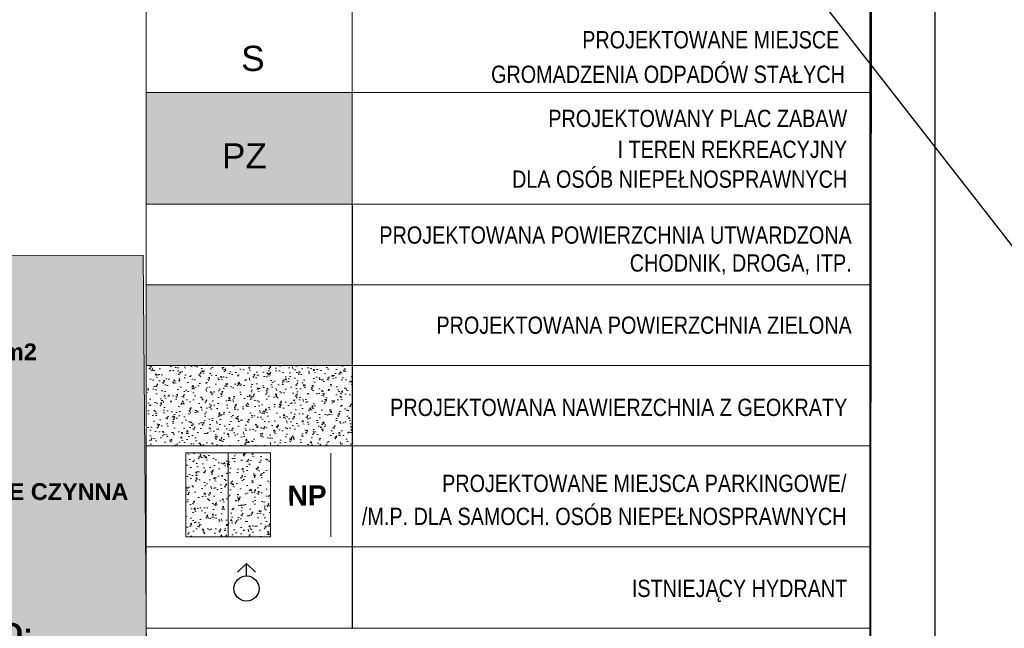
# Model space of a CAD drawing. Header units: metres. Extents: x 6539540 to 6543249, y 5894370 to 5895874.
# Tile 67 of 91: x 6542291 to 6542350, y 5895046 to 5895082. Entities that reach past the tile are written whole.
import ezdxf
from ezdxf.enums import TextEntityAlignment as Align

# ---------------------------------------------------------------- set-up
doc = ezdxf.new("R2010")
doc.units = ezdxf.units.M
for name, color, linetype, lineweight in [('_dr opis', 7, 'Continuous', 25), ('A-DODATKOWE', 7, 'Continuous', 5), ('A-OPIS', 4, 'Continuous', 20), ('A-PZT', 4, 'Continuous', 9), ('A-RAMKI', 7, 'Continuous', 20), ('A-SAMOCHÓD BLOK', 251, 'Continuous', 5), ('A-WIDOK', 8, 'Continuous', 9), ('D-OPIS', 4, 'Continuous', 20), ('elektryka NN', 10, 'Continuous', 15), ('I-Opisy', 7, 'Continuous', 15)]:
    doc.layers.add(name, color=color, linetype=linetype, lineweight=lineweight)
doc.layers.add('A-ZIELŃ - PROJ -B', color=7, linetype='Continuous', lineweight=13, true_color=0x91c200)
doc.layers.add('hydrant', color=7, linetype='Continuous')
doc.layers.add('Ramki i opis wydruku', color=7, linetype='Continuous')
doc.styles.add('ARIAL', font='arial.ttf')
doc.styles.add('Arial Narrow', font='ARIALN.TTF')

# ---------------------------------------------------------------- blocks, each defined once
blk = doc.blocks.new('SUWH')
at = {"color": 0, "linetype": 'Continuous'}
for p in [(-0.354, 0.646), (0, 0.5), (0.354, 0.646)]:
    blk.add_line(p, (0, 1), dxfattribs=at)
blk.add_circle((0, 0), 0.5, dxfattribs=at)
blk = doc.blocks.new('NOWA MAPA')
at = {"layer": 'Ramki i opis wydruku', "color": 7, "linetype": 'Continuous', "lineweight": 13, "flags": 128}
for points in [[(0, 0.05), (204.9, 0.05), (204.9, 291.95), (0, 291.95)], [(-0.05, 0), (204.95, 0), (204.95, 264), (-0.05, 264)]]:
    blk.add_lwpolyline(points, close=True, dxfattribs=at)

msp = doc.modelspace()

# ---------------------------------------------------------------- hatches: boundary and pattern name
at = {"layer": 'A-PZT', "true_color": 0xffffff, "transparency": 33554687}
h = msp.add_hatch(color=7, dxfattribs=at)
h.dxf.hatch_style = 1
h.paths.add_polyline_path([(6542299.048, 5895008.984), (6542272.165, 5895008.973), (6542271.669, 5895068.342), (6542298.553, 5895068.352)])
at = {"layer": 'A-ZIELŃ - PROJ -B', "true_color": 0xedee99, "transparency": 33554687}
h = msp.add_hatch(dxfattribs=at)
h.set_pattern_fill('AR-SAND', color=61, scale=0.1, angle=-26.76779)
h.set_pattern_definition([(10.7322082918, (299.37115, -27.55788), (0.0811551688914, 0.1748714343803), [0, -0.152, 0, -0.17, 0, -0.1625]), (340.7322082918, (299.37115, -27.55788), (0.28511519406, 0.172265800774), [0, -0.082, 0, -0.137, 0, -0.0525]), (300.7322082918, (299.26133, -27.50248), (0.2782976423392, -0.1397481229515), [0, -0.05, 0, -0.18, 0, -0.235]), (290.732208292, (299.26133, -27.50248), (0.3079271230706, -0.05702633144), [0, -0.025, 0, -0.118, 0, -0.135])])
h.paths.add_polyline_path([(6542311.046, 5895071.402), (6542311.046, 5895078.063), (6542298.75, 5895078.063), (6542298.75, 5895071.402)])
at = {"layer": 'A-ZIELŃ - PROJ -B', "true_color": 0x4ba53b, "transparency": 33554585}
h = msp.add_hatch(color=95, dxfattribs=at)
h.dxf.hatch_style = 1
h.paths.add_polyline_path([(6542298.75, 5895066.594), (6542311.046, 5895066.594), (6542311.046, 5895061.787), (6542298.75, 5895061.787)])
at = {"layer": 'A-ZIELŃ - PROJ -B', "true_color": 0x4ba53b}
h = msp.add_hatch(dxfattribs=at)
h.set_pattern_fill('AR-CONC', color=95, scale=0.15, angle=-118.11097)
h.set_pattern_definition([(291.889028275, (-595.2484, 21287.5374), (-0.589963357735, -0.90462325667), [0.1125, -1.2375]), (236.889028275, (-595.2484, 21287.5374), (1.09325699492, -0.34805208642), [0.09, -0.99]), (342.340472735, (-595.2975, 21287.462), (0.50329362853, -1.25267533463), [0.095610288, -1.051713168]), (288.073228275, (-594.9838, 21287.396), (-0.97328653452, -1.29503470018), [0.16875, -1.85625]), (338.524663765, (-595.0649, 21287.2881), (0.6282203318, -1.92508810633), [0.143415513, -1.57757064]), (233.073192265, (-594.9838, 21287.396), (0.62822033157, -1.92508810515), [0.135, -1.4850000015]), (262.889028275, (-595.1206, 21287.29905), (-0.9545636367, -0.5051814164), [0.1125, -1.2375]), (207.889028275, (-595.1206, 21287.299), (0.78744511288, -0.83443472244), [0.09, -0.99]), (313.340473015, (-595.2001, 21287.257), (-0.16711852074, -1.33961612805), [0.095610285, -1.051713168]), (279.389028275, (-595.24837, 21287.53737), (0.431842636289, -0.251367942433), [0, -0.978, 0, -1.005, 0, -0.99375]), (249.389028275, (-595.24837, 21287.5374), (0.335898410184, -0.62681429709), [0, -0.573, 0, -0.9555, 0, -0.37875]), (209.389028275, (-595.09076, 21287.8324), (-0.407131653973, -0.690335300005), [0, -0.375, 0, -1.17, 0, -1.5525]), (199.389028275, (-595.0201, 21287.9647), (-0.279734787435, -0.84233868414), [0, -0.4875, 0, -0.777, 0, -1.1025])])
edge = h.paths.add_edge_path()
edge.add_line((6542311.046, 5895056.98), (6542311.046, 5895061.787))
edge.add_line((6542311.046, 5895061.787), (6542298.814, 5895061.787))
edge.add_line((6542298.814, 5895061.434), (6542298.814, 5895056.98))
edge.add_line((6542298.814, 5895056.98), (6542311.046, 5895056.98))
h = msp.add_hatch(dxfattribs=at)
h.set_pattern_fill('AR-CONC', color=95, scale=0.15, angle=-118.11097)
h.set_pattern_definition([(291.889028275, (299.37115, -27.5579), (-0.589963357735, -0.90462325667), [0.1125, -1.2375]), (236.889028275, (299.3712, -27.5579), (1.09325699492, -0.34805208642), [0.09, -0.99]), (342.340472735, (299.322, -27.6333), (0.50329362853, -1.25267533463), [0.095610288, -1.051713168]), (288.073228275, (299.6358, -27.6992), (-0.97328653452, -1.29503470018), [0.16875, -1.85625]), (338.524663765, (299.5547, -27.8072), (0.6282203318, -1.92508810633), [0.143415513, -1.57757064]), (233.073192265, (299.6358, -27.6992), (0.62822033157, -1.92508810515), [0.135, -1.4850000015]), (262.889028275, (299.4989, -27.7962), (-0.9545636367, -0.5051814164), [0.1125, -1.2375]), (207.889028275, (299.4989, -27.7962), (0.78744511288, -0.83443472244), [0.09, -0.99]), (313.340473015, (299.4194, -27.8383), (-0.16711852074, -1.33961612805), [0.095610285, -1.051713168]), (279.389028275, (299.37115, -27.55788), (0.431842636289, -0.251367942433), [0, -0.978, 0, -1.005, 0, -0.99375]), (249.389028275, (299.37115, -27.5579), (0.335898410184, -0.62681429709), [0, -0.573, 0, -0.9555, 0, -0.37875]), (209.389028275, (299.52876, -27.26284), (-0.407131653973, -0.690335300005), [0, -0.375, 0, -1.17, 0, -1.5525]), (199.389028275, (299.59944, -27.1305), (-0.279734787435, -0.84233868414), [0, -0.4875, 0, -0.777, 0, -1.1025])])
h.paths.add_polyline_path([(6542301.104, 5895056.562), (6542306.152, 5895056.562), (6542306.152, 5895051.557), (6542301.104, 5895051.557)])

# ---------------------------------------------------------------- linework, layer by layer
at = {"layer": '_dr opis', "color": 1, "flags": 128}
msp.add_lwpolyline([(6542104.507, 5895383.893), (6542472.788, 5894912.157)], dxfattribs=at)
at = {"layer": 'A-DODATKOWE', "color": 8}
msp.add_line((6542342.078, 5895116.819), (6542341.978, 5895051.512), dxfattribs=at)
at = {"layer": 'A-OPIS'}
msp.add_lwpolyline([(6542299.048, 5895008.984), (6542272.165, 5895008.973), (6542271.669, 5895068.342), (6542298.553, 5895068.352)], close=True, dxfattribs=at)
at = {"layer": 'A-RAMKI'}
msp.add_lwpolyline([(6542298.739, 5895046.108), (6542341.982, 5895046.108), (6542341.982, 5895008.691), (6542298.739, 5895008.691)], close=True, dxfattribs=at)
at = {"layer": 'A-SAMOCHÓD BLOK', "lineweight": 9}
for p, q in [((6542301.101, 5895051.562), (6542301.104, 5895056.562)), ((6542303.627, 5895051.56), (6542303.629, 5895056.56)), ((6542306.152, 5895056.558), (6542306.152, 5895051.558)), ((6542309.752, 5895056.557), (6542309.752, 5895051.557))]:
    msp.add_line(p, q, dxfattribs=at)
msp.add_lwpolyline([(6542301.104, 5895056.562), (6542306.152, 5895056.562), (6542306.152, 5895051.557), (6542301.104, 5895051.557)], close=True, dxfattribs=at)
at = {"layer": 'A-WIDOK', "color": 8}
for p, q in [((6542311.035, 5895115.885), (6542311.035, 5895046.108)), ((6542298.749, 5895078.063), (6542341.988, 5895078.063)), ((6542298.749, 5895078.063), (6542341.988, 5895078.063)), ((6542298.75, 5895071.402), (6542341.989, 5895071.402)), ((6542341.989, 5895071.402), (6542298.75, 5895071.402)), ((6542311.046, 5895071.402), (6542311.046, 5895046.108)), ((6542298.75, 5895066.594), (6542341.989, 5895066.594)), ((6542298.75, 5895066.594), (6542341.989, 5895066.594)), ((6542298.75, 5895061.787), (6542341.989, 5895061.787)), ((6542298.75, 5895061.787), (6542341.989, 5895061.787)), ((6542298.75, 5895056.98), (6542341.988, 5895056.98)), ((6542298.75, 5895056.98), (6542341.988, 5895056.98)), ((6542298.75, 5895056.98), (6542341.988, 5895056.98)), ((6542298.75, 5895056.98), (6542341.989, 5895056.98)), ((6542298.75, 5895056.98), (6542341.989, 5895056.98)), ((6542298.75, 5895050.967), (6542341.989, 5895050.967))]:
    msp.add_line(p, q, dxfattribs=at)
at = {"layer": 'D-OPIS', "color": 7, "lineweight": 30, "ltscale": 100}
for points in [[(6542125.096, 5895307.689), (6542125.096, 5895003.883), (6542345.82, 5895004.853), (6542345.82, 5895308.182)], [(6542137.032, 5895300.691), (6542137.032, 5895008.711), (6542341.982, 5895008.691), (6542341.982, 5895300.689)]]:
    msp.add_lwpolyline(points, close=True, dxfattribs=at)
at = {"layer": 'elektryka NN', "color": 6, "lineweight": 15}
msp.add_lwpolyline([(6542298.738, 5895115.885), (6542341.978, 5895115.885), (6542341.979, 5895046.108), (6542298.739, 5895046.108)], close=True, dxfattribs=at)
at = {"layer": 'I-Opisy', "color": 7, "lineweight": 9, "ltscale": 3}
msp.add_line((6542341.978, 5895046.108), (6542341.978, 5895122.825), dxfattribs=at)

# ---------------------------------------------------------------- block references
at = {"linetype": 'Continuous'}
msp.add_blockref('NOWA MAPA', (6542137.032, 5895008.691), dxfattribs=at)
at = {"layer": 'hydrant', "color": 5, "linetype": 'Continuous', "lineweight": 18, "xscale": 1.5, "yscale": 1.5, "zscale": 1.5}
msp.add_blockref('SUWH', (6542304.727, 5895048.476), dxfattribs=at)

# ---------------------------------------------------------------- texts
at = {"layer": 'A-OPIS', "style": 'Arial Narrow'}
for s, p in [('PROJEKTOWANE MIEJSCE ', (6542340.43, 5895080.691)), ('GROMADZENIA ODPADÓW STAŁYCH', (6542340.43, 5895078.63)), ('PROJEKTOWANY PLAC ZABAW', (6542340.57, 5895075.999)), ('I TEREN REKREACYJNY', (6542340.57, 5895074.156)), ('DLA OSÓB NIEPEŁNOSPRAWNYCH', (6542340.57, 5895072.379)), ('PROJEKTOWANA POWIERZCHNIA UTWARDZONA', (6542340.841, 5895069.044)), ('CHODNIK, DROGA, ITP.', (6542340.841, 5895067.378)), ('PROJEKTOWANA POWIERZCHNIA ZIELONA', (6542340.841, 5895063.67)), ('PROJEKTOWANA NAWIERZCHNIA Z GEOKRATY', (6542340.572, 5895058.768)), ('PROJEKTOWANE MIEJSCA PARKINGOWE/', (6542340.527, 5895054.236)), ('/M.P. DLA SAMOCH. OSÓB NIEPEŁNOSPRAWNYCH', (6542340.527, 5895052.267)), ('ISTNIEJĄCY HYDRANT', (6542340.572, 5895047.974))]:
    msp.add_text(s, height=1.03017, dxfattribs=at).set_placement(p, align=Align.RIGHT)
at = {"layer": 'A-OPIS', "style": 'ARIAL'}
for s, p in [('S', (6542305.108, 5895080.095)), ('PZ', (6542304.602, 5895074.282))]:
    msp.add_text(s, height=1.5, dxfattribs=at).set_placement(p, align=Align.MIDDLE)
at = {"layer": 'A-OPIS', "insert": (6542273.931, 5895066.845), "char_height": 1, "width": 2468.73918, "attachment_point": 1, "style": 'Arial Narrow'}
msp.add_mtext('\\A1;\\pt4;{\\fArial|b1|i0|c238|p34;\\H1.25x;\\LPLAN MIEJSCOWY:\\P\\H0.8x;\\P\\lPOW. DZIAŁKI = 5876,74m2\\P\\PMAX. POW. ZABUDOWY \\P= 2938,37m2 (50%)\\P\\PMIN. POW. BIOLOGICZNIE CZYNNA \\P= 1763,02m2 (30%)\\P\\P1 MP / 1 MIESZKANIE\\P\\P\\H1.25x;\\LZAPROJEKTOWANO:\\P\\H0.8x;\\P\\l64 MIEJSCA POSTOJOWE: \\P60 NA TERENIE I 4 W GARAŻU\\P\\P60 MIESZKAŃ\\P\\PPOW. ZABUDOWY: \\P1443,13m2 (24,6%)\\P\\PPOW. BIOLOGICZNIE CZYNNA: \\P\\pi-3,l4,t4,16;-^I100% ZIELEŃ ^I\\P\\pi0,l0,t4;^I2373,08m2 ^J\\P\\pi-3,l4;-^INAWIERZCHNIA Z GEOKRATY\\P\\pi0,l0,tz;^I1735,13m2*50%=867,57m2\\PRAZEM:\\P^I2373,08m2+867,57m2\\P^I=3240,65m2 (55%)\\P\\pt4;^I}', dxfattribs=at)
at = {"layer": 'A-OPIS', "insert": (6542307.171, 5895054.619), "char_height": 1.2, "width": 1234.36959, "attachment_point": 1, "rotation": 0.57061, "style": 'Arial Narrow'}
msp.add_mtext('{\\fArial|b1|i0|c238|p34;NP}', dxfattribs=at)

doc.saveas('drawing.dxf')
